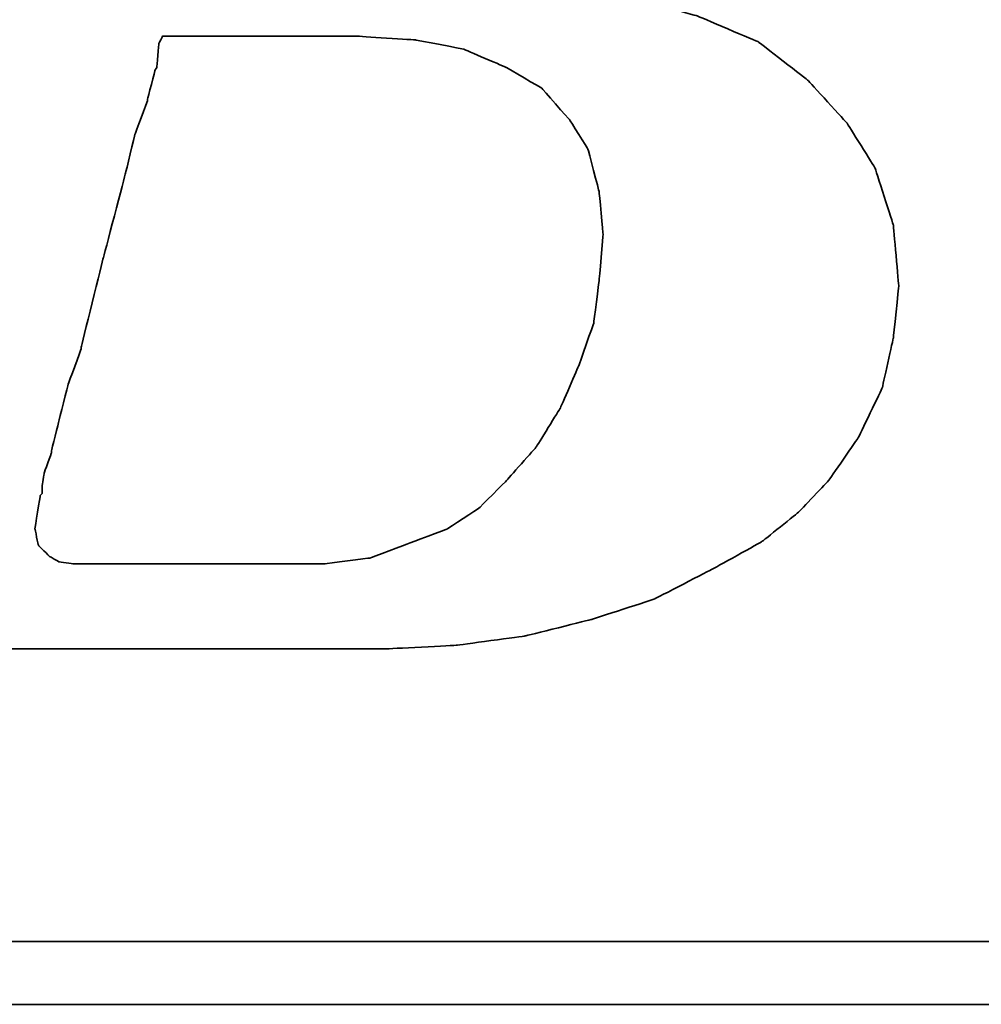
# Model space of a CAD drawing. Header units: millimetres. Extents: x 725 to 1020, y 323 to 423.
# Tile 27 of 54: x 952.38 to 953.73, y 349.09 to 350.46. Entities that reach past the tile are written whole.
import ezdxf

# ---------------------------------------------------------------- set-up
doc = ezdxf.new("R2010")
doc.units = ezdxf.units.MM
doc.header["$LTSCALE"] = 0.15
doc.layers.add('DIM', color=4, linetype='CONTINUOUS')
doc.layers.add('layer 1', color=7, linetype='CONTINUOUS')

# ---------------------------------------------------------------- blocks, each defined once
blk = doc.blocks.new('TBI MOTION logo(完整正式版)')
at = {"layer": 'layer 1', "color": 22, "lineweight": 35}
for points, knots in [([(-64.65375, -6.86375), (-64.65375, -6.86375), (-64.84375, -7.29625), (-64.84375, -7.29625), (-64.84375, -7.29625), (-64.84375, -7.29625), (-64.86875, -7.34375), (-64.86875, -7.34375), (-64.86875, -7.34375), (-64.86875, -7.34375), (-64.86875, -7.36875), (-64.86875, -7.36875), (-64.86875, -7.36875), (-64.86875, -7.36875), (-65.15375, -7.65375), (-65.15375, -7.65375), (-65.15375, -7.65375), (-65.15375, -7.65375), (-65.17875, -7.65375), (-65.17875, -7.65375), (-65.17875, -7.65375), (-65.17875, -7.65375), (-65.20375, -7.67875), (-65.20375, -7.67875), (-65.20375, -7.67875), (-65.20375, -7.67875), (-65.58875, -7.87125), (-65.58875, -7.87125), (-65.58875, -7.87125), (-65.58875, -7.87125), (-65.63375, -7.87125), (-65.63375, -7.87125), (-65.63375, -7.87125), (-65.63375, -7.87125), (-65.65875, -7.89375), (-65.65875, -7.89375), (-65.65875, -7.89375), (-65.65875, -7.89375), (-66.09375, -7.94375), (-66.09375, -7.94375), (-66.09375, -7.94375), (-66.09375, -7.94375), (-66.11375, -7.94375), (-66.11375, -7.94375), (-66.11375, -7.94375), (-66.11375, -7.94375), (-66.16375, -7.94375), (-66.16375, -7.94375), (-66.16375, -7.94375), (-66.16375, -7.94375), (-66.30875, -7.94375), (-66.30875, -7.94375), (-66.30875, -7.94375), (-66.30875, -7.94375), (-66.69375, -7.94375), (-66.69375, -7.94375), (-66.69375, -7.94375), (-66.69375, -7.94375), (-67.07375, -7.94375), (-67.07375, -7.94375), (-67.07375, -7.94375), (-67.07375, -7.94375), (-67.12375, -7.94375), (-67.12375, -7.94375), (-67.12375, -7.94375), (-67.12375, -7.94375), (-67.12375, -7.96625), (-67.12375, -7.96625), (-67.12375, -7.96625), (-67.12375, -7.96625), (-67.14875, -7.99125), (-67.14875, -7.99125), (-67.14875, -7.99125), (-67.14875, -7.99125), (-67.24375, -8.34875), (-67.24375, -8.34875), (-67.24375, -8.34875), (-67.24375, -8.34875), (-67.31375, -8.68625), (-67.31375, -8.68625), (-67.31375, -8.68625), (-67.31375, -8.68625), (-67.26875, -8.68625), (-67.26875, -8.68625), (-67.26875, -8.68625), (-67.26875, -8.68625), (-67.07375, -8.68625), (-67.07375, -8.68625), (-67.07375, -8.68625), (-67.07375, -8.68625), (-66.54875, -8.68625), (-66.54875, -8.68625), (-66.54875, -8.68625), (-66.54875, -8.68625), (-65.82625, -8.68625), (-65.82625, -8.68625), (-65.82625, -8.68625), (-65.82625, -8.68625), (-65.01375, -8.68625), (-65.01375, -8.68625), (-65.01375, -8.68625), (-65.01375, -8.68625), (-64.05375, -8.68625), (-64.05375, -8.68625), (-64.05375, -8.68625), (-64.05375, -8.68625), (-62.08375, -8.68625), (-62.08375, -8.68625), (-62.08375, -8.68625), (-62.08375, -8.68625), (-60.06875, -8.68625), (-60.06875, -8.68625), (-60.06875, -8.68625), (-60.06875, -8.68625), (-59.10875, -8.68625), (-59.10875, -8.68625), (-59.10875, -8.68625), (-59.10875, -8.68625), (-58.29375, -8.68625), (-58.29375, -8.68625), (-58.29375, -8.68625), (-58.29375, -8.68625), (-57.57375, -8.68625), (-57.57375, -8.68625), (-57.57375, -8.68625), (-57.57375, -8.68625), (-57.04875, -8.68625), (-57.04875, -8.68625), (-57.04875, -8.68625), (-57.04875, -8.68625), (-56.85375, -8.68625), (-56.85375, -8.68625), (-56.85375, -8.68625), (-56.85375, -8.68625), (-56.70875, -8.68625), (-56.70875, -8.68625), (-56.70875, -8.68625), (-56.70875, -8.68625), (-56.61375, -8.68625), (-56.61375, -8.68625), (-56.61375, -8.68625), (-56.61375, -8.68625), (-56.56875, -8.68625), (-56.56875, -8.68625), (-56.56875, -8.68625), (-56.56875, -8.68625), (-55.65375, -8.63875), (-55.65375, -8.63875), (-55.65375, -8.63875), (-55.65375, -8.63875), (-54.76875, -8.51875), (-54.76875, -8.51875), (-54.76875, -8.51875), (-54.76875, -8.51875), (-53.90375, -8.30375), (-53.90375, -8.30375), (-53.90375, -8.30375), (-53.90375, -8.30375), (-53.08875, -8.03875), (-53.08875, -8.03875), (-53.08875, -8.03875), (-53.08875, -8.03875), (-52.34375, -7.65375), (-52.34375, -7.65375), (-52.34375, -7.65375), (-52.34375, -7.65375), (-51.69875, -7.29625), (-51.69875, -7.29625), (-51.69875, -7.29625), (-51.69875, -7.29625), (-51.21875, -6.91125), (-51.21875, -6.91125), (-51.21875, -6.91125), (-51.21875, -6.91125), (-50.83375, -6.50375), (-50.83375, -6.50375), (-50.83375, -6.50375), (-50.83375, -6.50375), (-50.44875, -5.94875), (-50.44875, -5.94875), (-50.44875, -5.94875), (-50.44875, -5.94875), (-50.13875, -5.30375), (-50.13875, -5.30375), (-50.13875, -5.30375), (-50.13875, -5.30375), (-49.99375, -4.65375), (-49.99375, -4.65375), (-49.99375, -4.65375), (-49.99375, -4.65375), (-49.92375, -3.98375), (-49.92375, -3.98375), (-49.92375, -3.98375), (-49.92375, -3.98375), (-49.99375, -3.19374), (-49.99375, -3.19374), (-49.99375, -3.19374), (-49.99375, -3.19374), (-50.23374, -2.44874), (-50.23374, -2.44874), (-50.23374, -2.44874), (-50.23374, -2.44874), (-50.59375, -1.87374), (-50.59375, -1.87374), (-50.59375, -1.87374), (-50.59375, -1.87374), (-51.09875, -1.31874), (-51.09875, -1.31874), (-51.09875, -1.31874), (-51.09875, -1.31874), (-51.74375, -0.81875), (-51.74375, -0.81875), (-51.74375, -0.81875), (-51.74375, -0.81875), (-52.53875, -0.48125), (-52.53875, -0.48125), (-52.53875, -0.48125), (-52.53875, -0.48125), (-53.47375, -0.21875), (-53.47375, -0.21875), (-53.47375, -0.21875), (-53.47375, -0.21875), (-54.52875, -0.04874), (-54.52875, -0.04874), (-54.52875, -0.04874), (-54.52875, -0.04874), (-55.65375, 0.12125), (-55.65375, 0.12125), (-55.65375, 0.12125), (-55.65375, 0.12125), (-54.50375, 0.28624), (-54.50375, 0.28624), (-54.50375, 0.28624), (-54.50375, 0.28624), (-53.83375, 0.38124), (-53.83375, 0.38124), (-53.83375, 0.38124), (-53.83375, 0.38124), (-53.18375, 0.50125), (-53.18375, 0.50125), (-53.18375, 0.50125), (-53.18375, 0.50125), (-52.55875, 0.66874), (-52.55875, 0.66874), (-52.55875, 0.66874), (-52.55875, 0.66874), (-52.03375, 0.86124), (-52.03375, 0.86124), (-52.03375, 0.86124), (-52.03375, 0.86124), (-51.50374, 1.03124), (-51.50374, 1.03124), (-51.50374, 1.03124), (-51.50374, 1.03124), (-51.09875, 1.27125), (-51.09875, 1.27125), (-51.09875, 1.27125), (-51.09875, 1.27125), (-50.71375, 1.48624), (-50.71375, 1.48624), (-50.71375, 1.48624), (-50.71375, 1.48624), (-50.37625, 1.77625), (-50.37625, 1.77625), (-50.37625, 1.77625), (-50.37625, 1.77625), (-49.82375, 2.37625), (-49.82375, 2.37625), (-49.82375, 2.37625), (-49.82375, 2.37625), (-49.41875, 2.99625), (-49.41875, 2.99625), (-49.41875, 2.99625), (-49.41875, 2.99625), (-49.22375, 3.76625), (-49.22375, 3.76625), (-49.22375, 3.76625), (-49.22375, 3.76625), (-49.15375, 4.50874), (-49.15375, 4.50874), (-49.15375, 4.50874), (-49.15375, 4.50874), (-49.20375, 5.25125), (-49.20375, 5.25125), (-49.20375, 5.25125), (-49.20375, 5.25125), (-49.41875, 5.92625), (-49.41875, 5.92625), (-49.41875, 5.92625), (-49.41875, 5.92625), (-49.77875, 6.47625), (-49.77875, 6.47625), (-49.77875, 6.47625), (-49.77875, 6.47625), (-50.33125, 7.02624), (-50.33125, 7.02624), (-50.33125, 7.02624), (-50.33125, 7.02624), (-51.00125, 7.43625), (-51.00125, 7.43625), (-51.00125, 7.43625), (-51.00125, 7.43625), (-51.79375, 7.72625), (-51.79375, 7.72625), (-51.79375, 7.72625), (-51.79375, 7.72625), (-52.72875, 7.89124), (-52.72875, 7.89124), (-52.72875, 7.89124), (-52.72875, 7.89124), (-53.83375, 7.98625), (-53.83375, 7.98625), (-53.83375, 7.98625), (-53.83375, 7.98625), (-53.92875, 7.98625), (-53.92875, 7.98625), (-53.92875, 7.98625), (-53.92875, 7.98625), (-54.26375, 7.98625), (-54.26375, 7.98625), (-54.26375, 7.98625), (-54.26375, 7.98625), (-54.74375, 7.98625), (-54.74375, 7.98625), (-54.74375, 7.98625), (-54.74375, 7.98625), (-55.36875, 7.98625), (-55.36875, 7.98625), (-55.36875, 7.98625), (-55.36875, 7.98625), (-56.13375, 7.98625), (-56.13375, 7.98625), (-56.13375, 7.98625), (-56.13375, 7.98625), (-56.94875, 7.98625), (-56.94875, 7.98625), (-56.94875, 7.98625), (-56.94875, 7.98625), (-58.77625, 7.98625), (-58.77625, 7.98625), (-58.77625, 7.98625), (-58.77625, 7.98625), (-60.59875, 7.98625), (-60.59875, 7.98625), (-60.59875, 7.98625), (-60.59875, 7.98625), (-61.41375, 7.98625), (-61.41375, 7.98625), (-61.41375, 7.98625), (-61.41375, 7.98625), (-62.17875, 7.98625), (-62.17875, 7.98625), (-62.17875, 7.98625), (-62.17875, 7.98625), (-62.80375, 7.98625), (-62.80375, 7.98625), (-62.80375, 7.98625), (-62.80375, 7.98625), (-63.30625, 7.98625), (-63.30625, 7.98625), (-63.30625, 7.98625), (-63.30625, 7.98625), (-63.57375, 7.98625), (-63.57375, 7.98625), (-63.57375, 7.98625), (-63.57375, 7.98625), (-63.57375, 7.96375), (-63.57375, 7.96375), (-63.57375, 7.96375), (-63.57375, 7.96375), (-63.59875, 7.94125), (-63.59875, 7.94125), (-63.59875, 7.94125), (-63.59875, 7.94125), (-63.69375, 7.55625), (-63.69375, 7.55625), (-63.69375, 7.55625), (-63.69375, 7.55625), (-63.76375, 7.24624), (-63.76375, 7.24624), (-63.76375, 7.24624), (-63.76375, 7.24624), (-63.23875, 7.24624), (-63.23875, 7.24624), (-63.23875, 7.24624), (-63.23875, 7.24624), (-62.75875, 7.24624), (-62.75875, 7.24624), (-62.75875, 7.24624), (-62.75875, 7.24624), (-62.61125, 7.24624), (-62.61125, 7.24624), (-62.61125, 7.24624), (-62.61125, 7.24624), (-62.56625, 7.24624), (-62.56625, 7.24624), (-62.56625, 7.24624), (-62.56625, 7.24624), (-62.22875, 7.24624), (-62.22875, 7.24624), (-62.22875, 7.24624), (-62.22875, 7.24624), (-62.20375, 7.24624), (-62.20375, 7.24624), (-62.20375, 7.24624), (-62.20375, 7.24624), (-62.17875, 7.21875), (-62.17875, 7.21875), (-62.17875, 7.21875), (-62.17875, 7.21875), (-61.96375, 7.17125), (-61.96375, 7.17125), (-61.96375, 7.17125), (-61.96375, 7.17125), (-61.72375, 7.12624), (-61.72375, 7.12624), (-61.72375, 7.12624), (-61.72375, 7.12624), (-61.70375, 7.12624), (-61.70375, 7.12624), (-61.70375, 7.12624), (-61.70375, 7.12624), (-61.55875, 7.07624), (-61.55875, 7.07624), (-61.55875, 7.07624), (-61.55875, 7.07624), (-61.50875, 7.07624), (-61.50875, 7.07624), (-61.50875, 7.07624), (-61.50875, 7.07624), (-61.48375, 7.02624), (-61.48375, 7.02624), (-61.48375, 7.02624), (-61.48375, 7.02624), (-61.31875, 6.83375), (-61.31875, 6.83375), (-61.31875, 6.83375), (-61.31875, 6.83375), (-61.29375, 6.81125), (-61.29375, 6.81125), (-61.29375, 6.81125), (-61.29375, 6.81125), (-61.29375, 6.78625), (-61.29375, 6.78625), (-61.29375, 6.78625), (-61.29375, 6.78625), (-61.19875, 6.50124), (-61.19875, 6.50124), (-61.19875, 6.50124), (-61.19875, 6.50124), (-61.17375, 6.45124), (-61.17375, 6.45124), (-61.17375, 6.45124), (-61.17375, 6.45124), (-61.19875, 6.40625), (-61.19875, 6.40625), (-61.19875, 6.40625), (-61.19875, 6.40625), (-61.26875, 5.99624), (-61.26875, 5.99624), (-61.26875, 5.99624), (-61.26875, 5.99624), (-61.26875, 5.85125), (-61.26875, 5.85125), (-61.26875, 5.85125), (-61.26875, 5.85125), (-61.26875, 5.82625), (-61.26875, 5.82625), (-61.26875, 5.82625), (-61.26875, 5.82625), (-61.29375, 5.80625), (-61.29375, 5.80625), (-61.29375, 5.80625), (-61.29375, 5.80625), (-61.34125, 5.66125), (-61.34125, 5.66125), (-61.34125, 5.66125), (-61.34125, 5.66125), (-61.41375, 5.44625), (-61.41375, 5.44625), (-61.41375, 5.44625), (-61.41375, 5.44625), (-61.48375, 5.15625), (-61.48375, 5.15625), (-61.48375, 5.15625), (-61.48375, 5.15625), (-61.58375, 4.82124), (-61.58375, 4.82124), (-61.58375, 4.82124), (-61.58375, 4.82124), (-61.79875, 4.00375), (-61.79875, 4.00375), (-61.79875, 4.00375), (-61.79875, 4.00375), (-62.05875, 2.99625), (-62.05875, 2.99625), (-62.05875, 2.99625), (-62.05875, 2.99625), (-62.34875, 1.91625), (-62.34875, 1.91625), (-62.34875, 1.91625), (-62.34875, 1.91625), (-62.97375, -0.41124), (-62.97375, -0.41124), (-62.97375, -0.41124), (-62.97375, -0.41124), (-63.59875, -2.75875), (-63.59875, -2.75875), (-63.59875, -2.75875), (-63.59875, -2.75875), (-63.88375, -3.86374), (-63.88375, -3.86374), (-63.88375, -3.86374), (-63.88375, -3.86374), (-64.14875, -4.82374), (-64.14875, -4.82374), (-64.14875, -4.82374), (-64.14875, -4.82374), (-64.36375, -5.64125), (-64.36375, -5.64125), (-64.36375, -5.64125), (-64.36375, -5.64125), (-64.43625, -5.97625), (-64.43625, -5.97625), (-64.43625, -5.97625), (-64.43625, -5.97625), (-64.50875, -6.28625), (-64.50875, -6.28625), (-64.50875, -6.28625), (-64.50875, -6.28625), (-64.50875, -6.30875), (-64.50875, -6.30875), (-64.50875, -6.30875), (-64.50875, -6.30875), (-64.57875, -6.50375), (-64.57875, -6.50375), (-64.57875, -6.50375), (-64.57875, -6.50375), (-64.62875, -6.69625), (-64.62875, -6.69625), (-64.62875, -6.69625), (-64.62875, -6.69625), (-64.62875, -6.76875), (-64.62875, -6.76875), (-64.62875, -6.76875), (-64.62875, -6.76875), (-64.62875, -6.81375), (-64.62875, -6.81375), (-64.62875, -6.81375), (-64.62875, -6.81375), (-64.62875, -6.83875), (-64.62875, -6.83875), (-64.62875, -6.83875), (-64.62875, -6.83875), (-64.65375, -6.86375), (-64.65375, -6.86375)], [0, 0, 0, 0, 0.00719424, 0.00719424, 0.00719424, 0.00719425, 0.01438849, 0.01438849, 0.01438849, 0.0143885, 0.02158273, 0.02158273, 0.02158273, 0.02158274, 0.02877698, 0.02877698, 0.02877698, 0.02877699, 0.03597122, 0.03597122, 0.03597122, 0.03597123, 0.04316547, 0.04316547, 0.04316547, 0.04316548, 0.05035971, 0.05035971, 0.05035971, 0.05035972, 0.05755396, 0.05755396, 0.05755396, 0.05755397, 0.0647482, 0.0647482, 0.0647482, 0.06474821, 0.07194245, 0.07194245, 0.07194245, 0.07194246, 0.07913669, 0.07913669, 0.07913669, 0.0791367, 0.08633094, 0.08633094, 0.08633094, 0.08633095, 0.09352518, 0.09352518, 0.09352518, 0.09352519, 0.10071942, 0.10071942, 0.10071942, 0.10071943, 0.10791367, 0.10791367, 0.10791367, 0.10791368, 0.11510791, 0.11510791, 0.11510791, 0.11510792, 0.12230216, 0.12230216, 0.12230216, 0.12230217, 0.1294964, 0.1294964, 0.1294964, 0.12949641, 0.13669065, 0.13669065, 0.13669065, 0.13669066, 0.14388489, 0.14388489, 0.14388489, 0.1438849, 0.15107914, 0.15107914, 0.15107914, 0.15107915, 0.15827338, 0.15827338, 0.15827338, 0.15827339, 0.16546763, 0.16546763, 0.16546763, 0.16546764, 0.17266187, 0.17266187, 0.17266187, 0.17266188, 0.17985612, 0.17985612, 0.17985612, 0.17985613, 0.18705036, 0.18705036, 0.18705036, 0.18705037, 0.1942446, 0.1942446, 0.1942446, 0.19424461, 0.20143885, 0.20143885, 0.20143885, 0.20143886, 0.20863309, 0.20863309, 0.20863309, 0.2086331, 0.21582734, 0.21582734, 0.21582734, 0.21582735, 0.22302158, 0.22302158, 0.22302158, 0.22302159, 0.23021583, 0.23021583, 0.23021583, 0.23021584, 0.23741007, 0.23741007, 0.23741007, 0.23741008, 0.24460432, 0.24460432, 0.24460432, 0.24460433, 0.25179856, 0.25179856, 0.25179856, 0.25179857, 0.25899281, 0.25899281, 0.25899281, 0.25899282, 0.26618705, 0.26618705, 0.26618705, 0.26618706, 0.27338129, 0.27338129, 0.27338129, 0.2733813, 0.28057554, 0.28057554, 0.28057554, 0.28057555, 0.28776978, 0.28776978, 0.28776978, 0.28776979, 0.29496403, 0.29496403, 0.29496403, 0.29496404, 0.30215827, 0.30215827, 0.30215827, 0.30215828, 0.30935252, 0.30935252, 0.30935252, 0.30935253, 0.31654676, 0.31654676, 0.31654676, 0.31654677, 0.32374101, 0.32374101, 0.32374101, 0.32374102, 0.33093525, 0.33093525, 0.33093525, 0.33093526, 0.3381295, 0.3381295, 0.3381295, 0.33812951, 0.34532374, 0.34532374, 0.34532374, 0.34532375, 0.35251799, 0.35251799, 0.35251799, 0.352518, 0.35971223, 0.35971223, 0.35971223, 0.35971224, 0.36690647, 0.36690647, 0.36690647, 0.36690648, 0.37410072, 0.37410072, 0.37410072, 0.37410073, 0.38129496, 0.38129496, 0.38129496, 0.38129497, 0.38848921, 0.38848921, 0.38848921, 0.38848922, 0.39568345, 0.39568345, 0.39568345, 0.39568346, 0.4028777, 0.4028777, 0.4028777, 0.40287771, 0.41007194, 0.41007194, 0.41007194, 0.41007195, 0.41726619, 0.41726619, 0.41726619, 0.4172662, 0.42446043, 0.42446043, 0.42446043, 0.42446044, 0.43165468, 0.43165468, 0.43165468, 0.43165469, 0.43884892, 0.43884892, 0.43884892, 0.43884893, 0.44604317, 0.44604317, 0.44604317, 0.44604318, 0.45323741, 0.45323741, 0.45323741, 0.45323742, 0.46043165, 0.46043165, 0.46043165, 0.46043166, 0.4676259, 0.4676259, 0.4676259, 0.46762591, 0.47482014, 0.47482014, 0.47482014, 0.47482015, 0.48201439, 0.48201439, 0.48201439, 0.4820144, 0.48920863, 0.48920863, 0.48920863, 0.48920864, 0.49640288, 0.49640288, 0.49640288, 0.49640289, 0.50359712, 0.50359712, 0.50359712, 0.50359713, 0.51079137, 0.51079137, 0.51079137, 0.51079138, 0.51798561, 0.51798561, 0.51798561, 0.51798562, 0.52517986, 0.52517986, 0.52517986, 0.52517987, 0.5323741, 0.5323741, 0.5323741, 0.53237411, 0.53956835, 0.53956835, 0.53956835, 0.53956836, 0.54676259, 0.54676259, 0.54676259, 0.5467626, 0.55395683, 0.55395683, 0.55395683, 0.55395684, 0.56115108, 0.56115108, 0.56115108, 0.56115109, 0.56834532, 0.56834532, 0.56834532, 0.56834533, 0.57553957, 0.57553957, 0.57553957, 0.57553958, 0.58273381, 0.58273381, 0.58273381, 0.58273382, 0.58992806, 0.58992806, 0.58992806, 0.58992807, 0.5971223, 0.5971223, 0.5971223, 0.59712231, 0.60431655, 0.60431655, 0.60431655, 0.60431656, 0.61151079, 0.61151079, 0.61151079, 0.6115108, 0.61870504, 0.61870504, 0.61870504, 0.61870505, 0.62589928, 0.62589928, 0.62589928, 0.62589929, 0.63309353, 0.63309353, 0.63309353, 0.63309354, 0.64028777, 0.64028777, 0.64028777, 0.64028778, 0.64748201, 0.64748201, 0.64748201, 0.64748202, 0.65467626, 0.65467626, 0.65467626, 0.65467627, 0.6618705, 0.6618705, 0.6618705, 0.66187051, 0.66906475, 0.66906475, 0.66906475, 0.66906476, 0.67625899, 0.67625899, 0.67625899, 0.676259, 0.68345324, 0.68345324, 0.68345324, 0.68345325, 0.69064748, 0.69064748, 0.69064748, 0.69064749, 0.69784173, 0.69784173, 0.69784173, 0.69784174, 0.70503597, 0.70503597, 0.70503597, 0.70503598, 0.71223022, 0.71223022, 0.71223022, 0.71223023, 0.71942446, 0.71942446, 0.71942446, 0.71942447, 0.72661871, 0.72661871, 0.72661871, 0.72661872, 0.73381295, 0.73381295, 0.73381295, 0.73381296, 0.74100719, 0.74100719, 0.74100719, 0.7410072, 0.74820144, 0.74820144, 0.74820144, 0.74820145, 0.75539568, 0.75539568, 0.75539568, 0.75539569, 0.76258993, 0.76258993, 0.76258993, 0.76258994, 0.76978417, 0.76978417, 0.76978417, 0.76978418, 0.77697842, 0.77697842, 0.77697842, 0.77697843, 0.78417266, 0.78417266, 0.78417266, 0.78417267, 0.79136691, 0.79136691, 0.79136691, 0.79136692, 0.79856115, 0.79856115, 0.79856115, 0.79856116, 0.8057554, 0.8057554, 0.8057554, 0.80575541, 0.81294964, 0.81294964, 0.81294964, 0.81294965, 0.82014388, 0.82014388, 0.82014388, 0.82014389, 0.82733813, 0.82733813, 0.82733813, 0.82733814, 0.83453237, 0.83453237, 0.83453237, 0.83453238, 0.84172662, 0.84172662, 0.84172662, 0.84172663, 0.84892086, 0.84892086, 0.84892086, 0.84892087, 0.85611511, 0.85611511, 0.85611511, 0.85611512, 0.86330935, 0.86330935, 0.86330935, 0.86330936, 0.8705036, 0.8705036, 0.8705036, 0.87050361, 0.87769784, 0.87769784, 0.87769784, 0.87769785, 0.88489209, 0.88489209, 0.88489209, 0.8848921, 0.89208633, 0.89208633, 0.89208633, 0.89208634, 0.89928058, 0.89928058, 0.89928058, 0.89928059, 0.90647482, 0.90647482, 0.90647482, 0.90647483, 0.91366906, 0.91366906, 0.91366906, 0.91366907, 0.92086331, 0.92086331, 0.92086331, 0.92086332, 0.92805755, 0.92805755, 0.92805755, 0.92805756, 0.9352518, 0.9352518, 0.9352518, 0.93525181, 0.94244604, 0.94244604, 0.94244604, 0.94244605, 0.94964029, 0.94964029, 0.94964029, 0.9496403, 0.95683453, 0.95683453, 0.95683453, 0.95683454, 0.96402878, 0.96402878, 0.96402878, 0.96402879, 0.97122302, 0.97122302, 0.97122302, 0.97122303, 0.97841727, 0.97841727, 0.97841727, 0.97841728, 0.98561151, 0.98561151, 0.98561151, 0.98561152, 0.99280576, 0.99280576, 0.99280576, 0.99280577, 1, 1, 1, 1]), ([(-61.03125, -6.57375), (-61.03125, -6.57375), (-61.03125, -6.67125), (-61.03125, -6.67125), (-61.03125, -6.67125), (-61.03125, -6.67125), (-61.05375, -6.69625), (-61.05375, -6.69625), (-61.05375, -6.69625), (-61.05375, -6.69625), (-61.12375, -7.12875), (-61.12375, -7.12875), (-61.12375, -7.12875), (-61.12375, -7.12875), (-61.07875, -7.34375), (-61.07875, -7.34375), (-61.07875, -7.34375), (-61.07875, -7.34375), (-60.93375, -7.48875), (-60.93375, -7.48875), (-60.93375, -7.48875), (-60.93375, -7.48875), (-60.81375, -7.55625), (-60.81375, -7.55625), (-60.81375, -7.55625), (-60.81375, -7.55625), (-60.62375, -7.58375), (-60.62375, -7.58375), (-60.62375, -7.58375), (-60.62375, -7.58375), (-60.30875, -7.58375), (-60.30875, -7.58375), (-60.30875, -7.58375), (-60.30875, -7.58375), (-59.97375, -7.58375), (-59.97375, -7.58375), (-59.97375, -7.58375), (-59.97375, -7.58375), (-59.87875, -7.58375), (-59.87875, -7.58375), (-59.87875, -7.58375), (-59.87875, -7.58375), (-59.63625, -7.58375), (-59.63625, -7.58375), (-59.63625, -7.58375), (-59.63625, -7.58375), (-58.96875, -7.58375), (-58.96875, -7.58375), (-58.96875, -7.58375), (-58.96875, -7.58375), (-58.29375, -7.58375), (-58.29375, -7.58375), (-58.29375, -7.58375), (-58.29375, -7.58375), (-58.05375, -7.58375), (-58.05375, -7.58375), (-58.05375, -7.58375), (-58.05375, -7.58375), (-57.98375, -7.58375), (-57.98375, -7.58375), (-57.98375, -7.58375), (-57.98375, -7.58375), (-57.35875, -7.58375), (-57.35875, -7.58375), (-57.35875, -7.58375), (-57.35875, -7.58375), (-56.78375, -7.50875), (-56.78375, -7.50875), (-56.78375, -7.50875), (-56.78375, -7.50875), (-56.27875, -7.31875), (-56.27875, -7.31875), (-56.27875, -7.31875), (-56.27875, -7.31875), (-55.77375, -7.12875), (-55.77375, -7.12875), (-55.77375, -7.12875), (-55.77375, -7.12875), (-55.36875, -6.86375), (-55.36875, -6.86375), (-55.36875, -6.86375), (-55.36875, -6.86375), (-55.00875, -6.50375), (-55.00875, -6.50375), (-55.00875, -6.50375), (-55.00875, -6.50375), (-54.62375, -6.06875), (-54.62375, -6.06875), (-54.62375, -6.06875), (-54.62375, -6.06875), (-54.31375, -5.56875), (-54.31375, -5.56875), (-54.31375, -5.56875), (-54.31375, -5.56875), (-54.07375, -5.01625), (-54.07375, -5.01625), (-54.07375, -5.01625), (-54.07375, -5.01625), (-53.87875, -4.46374), (-53.87875, -4.46374), (-53.87875, -4.46374), (-53.87875, -4.46374), (-53.80875, -3.91375), (-53.80875, -3.91375), (-53.80875, -3.91375), (-53.80875, -3.91375), (-53.75875, -3.31375), (-53.75875, -3.31375), (-53.75875, -3.31375), (-53.75875, -3.31375), (-53.80875, -2.75875), (-53.80875, -2.75875), (-53.80875, -2.75875), (-53.80875, -2.75875), (-53.95375, -2.20875), (-53.95375, -2.20875), (-53.95375, -2.20875), (-53.95375, -2.20875), (-54.19375, -1.82625), (-54.19375, -1.82625), (-54.19375, -1.82625), (-54.19375, -1.82625), (-54.55375, -1.41875), (-54.55375, -1.41875), (-54.55375, -1.41875), (-54.55375, -1.41875), (-55.00875, -1.15125), (-55.00875, -1.15125), (-55.00875, -1.15125), (-55.00875, -1.15125), (-55.56125, -0.91375), (-55.56125, -0.91375), (-55.56125, -0.91375), (-55.56125, -0.91375), (-56.18125, -0.79375), (-56.18125, -0.79375), (-56.18125, -0.79375), (-56.18125, -0.79375), (-56.94875, -0.74374), (-56.94875, -0.74374), (-56.94875, -0.74374), (-56.94875, -0.74374), (-56.99875, -0.74374), (-56.99875, -0.74374), (-56.99875, -0.74374), (-56.99875, -0.74374), (-57.09375, -0.74374), (-57.09375, -0.74374), (-57.09375, -0.74374), (-57.09375, -0.74374), (-57.38375, -0.74374), (-57.38375, -0.74374), (-57.38375, -0.74374), (-57.38375, -0.74374), (-57.76875, -0.74374), (-57.76875, -0.74374), (-57.76875, -0.74374), (-57.76875, -0.74374), (-58.24625, -0.74374), (-58.24625, -0.74374), (-58.24625, -0.74374), (-58.24625, -0.74374), (-58.72875, -0.74374), (-58.72875, -0.74374), (-58.72875, -0.74374), (-58.72875, -0.74374), (-59.20875, -0.74374), (-59.20875, -0.74374), (-59.20875, -0.74374), (-59.20875, -0.74374), (-59.46875, -0.74374), (-59.46875, -0.74374), (-59.46875, -0.74374), (-59.46875, -0.74374), (-59.51625, -0.83875), (-59.51625, -0.83875), (-59.51625, -0.83875), (-59.51625, -0.83875), (-59.54375, -1.15125), (-59.54375, -1.15125), (-59.54375, -1.15125), (-59.54375, -1.15125), (-59.56375, -1.17874), (-59.56375, -1.17874), (-59.56375, -1.17874), (-59.56375, -1.17874), (-59.66375, -1.55875), (-59.66375, -1.55875), (-59.66375, -1.55875), (-59.66375, -1.55875), (-59.66375, -1.58375), (-59.66375, -1.58375), (-59.66375, -1.58375), (-59.66375, -1.58375), (-59.82875, -2.01874), (-59.82875, -2.01874), (-59.82875, -2.01874), (-59.82875, -2.01874), (-59.94875, -2.52125), (-59.94875, -2.52125), (-59.94875, -2.52125), (-59.94875, -2.52125), (-60.23875, -3.62375), (-60.23875, -3.62375), (-60.23875, -3.62375), (-60.23875, -3.62375), (-60.52375, -4.77624), (-60.52375, -4.77624), (-60.52375, -4.77624), (-60.52375, -4.77624), (-60.52375, -4.79874), (-60.52375, -4.79874), (-60.52375, -4.79874), (-60.52375, -4.79874), (-60.69125, -5.25375), (-60.69125, -5.25375), (-60.69125, -5.25375), (-60.69125, -5.25375), (-60.81375, -5.73625), (-60.81375, -5.73625), (-60.81375, -5.73625), (-60.81375, -5.73625), (-60.90875, -6.11875), (-60.90875, -6.11875), (-60.90875, -6.11875), (-60.90875, -6.11875), (-60.90875, -6.14375), (-60.90875, -6.14375), (-60.90875, -6.14375), (-60.90875, -6.14375), (-61.00375, -6.40875), (-61.00375, -6.40875), (-61.00375, -6.40875), (-61.00375, -6.40875), (-61.03125, -6.57375), (-61.03125, -6.57375)], [0, 0, 0, 0, 0.01694915, 0.01694915, 0.01694915, 0.01694916, 0.03389831, 0.03389831, 0.03389831, 0.03389832, 0.05084746, 0.05084746, 0.05084746, 0.05084747, 0.06779661, 0.06779661, 0.06779661, 0.06779662, 0.08474576, 0.08474576, 0.08474576, 0.08474577, 0.10169492, 0.10169492, 0.10169492, 0.10169493, 0.11864407, 0.11864407, 0.11864407, 0.11864408, 0.13559322, 0.13559322, 0.13559322, 0.13559323, 0.15254237, 0.15254237, 0.15254237, 0.15254238, 0.16949153, 0.16949153, 0.16949153, 0.16949154, 0.18644068, 0.18644068, 0.18644068, 0.18644069, 0.20338983, 0.20338983, 0.20338983, 0.20338984, 0.22033898, 0.22033898, 0.22033898, 0.22033899, 0.23728814, 0.23728814, 0.23728814, 0.23728815, 0.25423729, 0.25423729, 0.25423729, 0.2542373, 0.27118644, 0.27118644, 0.27118644, 0.27118645, 0.28813559, 0.28813559, 0.28813559, 0.2881356, 0.30508475, 0.30508475, 0.30508475, 0.30508476, 0.3220339, 0.3220339, 0.3220339, 0.32203391, 0.33898305, 0.33898305, 0.33898305, 0.33898306, 0.3559322, 0.3559322, 0.3559322, 0.35593221, 0.37288136, 0.37288136, 0.37288136, 0.37288137, 0.38983051, 0.38983051, 0.38983051, 0.38983052, 0.40677966, 0.40677966, 0.40677966, 0.40677967, 0.42372881, 0.42372881, 0.42372881, 0.42372882, 0.44067797, 0.44067797, 0.44067797, 0.44067798, 0.45762712, 0.45762712, 0.45762712, 0.45762713, 0.47457627, 0.47457627, 0.47457627, 0.47457628, 0.49152542, 0.49152542, 0.49152542, 0.49152543, 0.50847458, 0.50847458, 0.50847458, 0.50847459, 0.52542373, 0.52542373, 0.52542373, 0.52542374, 0.54237288, 0.54237288, 0.54237288, 0.54237289, 0.55932203, 0.55932203, 0.55932203, 0.55932204, 0.57627119, 0.57627119, 0.57627119, 0.5762712, 0.59322034, 0.59322034, 0.59322034, 0.59322035, 0.61016949, 0.61016949, 0.61016949, 0.6101695, 0.62711864, 0.62711864, 0.62711864, 0.62711865, 0.6440678, 0.6440678, 0.6440678, 0.64406781, 0.66101695, 0.66101695, 0.66101695, 0.66101696, 0.6779661, 0.6779661, 0.6779661, 0.67796611, 0.69491525, 0.69491525, 0.69491525, 0.69491526, 0.71186441, 0.71186441, 0.71186441, 0.71186442, 0.72881356, 0.72881356, 0.72881356, 0.72881357, 0.74576271, 0.74576271, 0.74576271, 0.74576272, 0.76271186, 0.76271186, 0.76271186, 0.76271187, 0.77966102, 0.77966102, 0.77966102, 0.77966103, 0.79661017, 0.79661017, 0.79661017, 0.79661018, 0.81355932, 0.81355932, 0.81355932, 0.81355933, 0.83050847, 0.83050847, 0.83050847, 0.83050848, 0.84745763, 0.84745763, 0.84745763, 0.84745764, 0.86440678, 0.86440678, 0.86440678, 0.86440679, 0.88135593, 0.88135593, 0.88135593, 0.88135594, 0.89830508, 0.89830508, 0.89830508, 0.89830509, 0.91525424, 0.91525424, 0.91525424, 0.91525425, 0.93220339, 0.93220339, 0.93220339, 0.9322034, 0.94915254, 0.94915254, 0.94915254, 0.94915255, 0.96610169, 0.96610169, 0.96610169, 0.9661017, 0.98305085, 0.98305085, 0.98305085, 0.98305086, 1, 1, 1, 1]), ([(75.90875, -9.47875), (75.90875, -9.47875), (75.90875, -12.28625), (75.90875, -12.28625), (75.90875, -12.28625), (75.90875, -12.28625), (75.90875, -12.47875), (75.90875, -12.47875), (75.90875, -12.47875), (75.90875, -12.47875), (75.71625, -12.47875), (75.71625, -12.47875), (75.71625, -12.47875), (75.71625, -12.47875), (-88.32875, -12.47875), (-88.32875, -12.47875), (-88.32875, -12.47875), (-88.32875, -12.47875), (-88.32875, -13.29375), (-88.32875, -13.29375), (-88.32875, -13.29375), (-88.32875, -13.29375), (82.89125, -13.29375), (82.89125, -13.29375), (82.89125, -13.29375), (82.89125, -13.29375), (75.90875, -9.47875), (75.90875, -9.47875)], [0, 0, 0, 0, 0.14285714, 0.14285714, 0.14285714, 0.14285715, 0.28571429, 0.28571429, 0.28571429, 0.2857143, 0.42857143, 0.42857143, 0.42857143, 0.42857144, 0.57142857, 0.57142857, 0.57142857, 0.57142858, 0.71428571, 0.71428571, 0.71428571, 0.71428572, 0.85714286, 0.85714286, 0.85714286, 0.85714287, 1, 1, 1, 1])]:
    blk.add_open_spline(points, degree=3, knots=knots, dxfattribs=at)

msp = doc.modelspace()

# ---------------------------------------------------------------- block references
at = {"layer": 'DIM', "color": 7, "xscale": 0.1080406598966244, "yscale": 0.1080406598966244, "zscale": 0.1080406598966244}
msp.add_blockref('TBI MOTION logo(完整正式版)', (959.0071, 350.522), dxfattribs=at)

doc.saveas('drawing.dxf')
